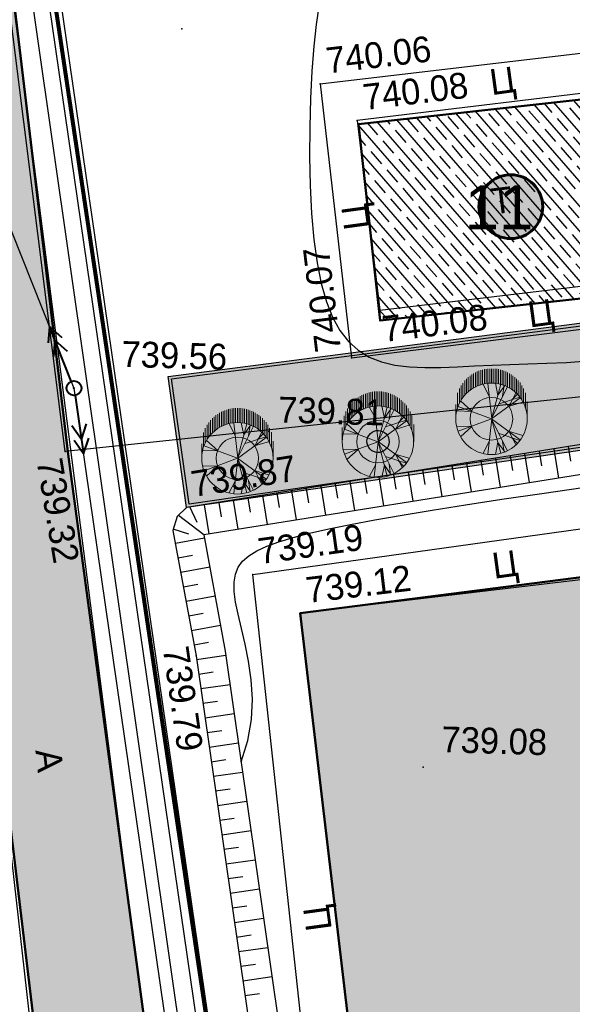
# Model space of a CAD drawing. Header units: millimetres. Extents: x -257011 to 237647566, y 2784933 to 6706507.
# Tile 48 of 256: x 10529859 to 10548586, y 2910977 to 2944319. Entities that reach past the tile are written whole.
import ezdxf
from ezdxf import colors
from ezdxf.entities.mleader import LeaderData, LeaderLine
from ezdxf.lldxf.tags import DXFTag
from ezdxf.math import Vec2, Vec3

# ---------------------------------------------------------------- set-up
doc = ezdxf.new("R2010")
doc.units = ezdxf.units.MM
doc.header["$LTSCALE"] = 1000
doc.header["$PDMODE"] = 32
doc.header["$PDSIZE"] = 0.3
for name, pattern in [('Д_ТРОТ_ТРУБА', [3, 1.5, -1.5]), ('ДОРОГИ_СТРОЯЩ', [9, 8, -1]), ('ОТКОС_НИЗ', [1.2, 0.2, -1])]:
    doc.linetypes.add(name, pattern=pattern)
for name, color, linetype in [('(002) Рамка', 7, 'Continuous'), ('(004) Точки рельефа', 7, 'Continuous'), ('(007) Здания', 7, 'Continuous'), ('(013) Газопровод', 30, 'ИК_Газопровод -------г--------'), ('(014) Водопровод', 5, 'ИК_Водопровод -------в--------'), ('(022) Возд. Линии', 7, 'Continuous'), ('(025) Дорога', 7, 'Continuous'), ('(031) Горизонтали', 42, 'Continuous'), ('(035) Откосы', 7, 'Continuous'), ('(038) Деревья', 7, 'Continuous'), ('(040) Ограда', 7, 'Continuous'), ('TREE', 74, 'Continuous')]:
    doc.layers.add(name, color=color, linetype=linetype)
for name, color, linetype, lineweight in [('(032) Горизонтали утолщенные', 32, 'Continuous', 30), ('.', 7, 'Continuous', 15), ('text', 1, 'Continuous', 13), ('Ф А С А Д', 250, 'Continuous', 15)]:
    doc.layers.add(name, color=color, linetype=linetype, lineweight=lineweight)
doc.styles.add('ATTR', font='romans.shx', dxfattribs={"width": 0.8, "height": 0.470416})
doc.styles.add('BM-431', font='txt')
doc.styles.add('D-431', font='txt', dxfattribs={"width": 2})
doc.styles.add('iso', font='isocpeur.TTF')
doc.styles.add('P-131', font='txt')
doc.styles.add('Roman', font='romans')
doc.styles.get("Standard").update_dxf_attribs({"font": 'ARIALN.TTF'})
doc.styles.add('X_ISO', font='isocpeui.ttf')
doc.linetypes.add('FENCELINE2', pattern='A,6.35,-2.54,[132,ltypeshp.shx,S=2.54,R=0,X=-2.54,Y=0],-2.54,25.4', length=36.83)
tags = doc.linetypes.add('HOT_WATER_SUPPLY', pattern='A,12.7,-5.08,["HW",Standard,S=2.54,R=0,X=-2.54,Y=-1.27],-5.08', length=22.86).pattern_tags.tags
tags[6] = DXFTag(74, 10)
doc.linetypes.add('KANALIS_K', pattern='A,1,["<",Standard,S=1.8,R=0,X=-0.9,Y=-0.9],3,-1,["К",Standard,S=1.8,R=0,X=-0.9,Y=-0.9],-1,10', length=16)
doc.linetypes.add('ИК_Водопровод -------в--------', pattern='A,9,-0.6,["В",Standard,S=1.2,R=0,X=0,Y=-0.6],-1.2', length=10.8)
doc.linetypes.add('ИК_Газопровод -------г--------', pattern='A,9,-0.6,["Г",Standard,S=1.2,R=0,X=0,Y=-0.6],-1.2', length=10.8)
doc.linetypes.add('ОГРАДА_БЕТ', pattern='A,4,["|",Standard,S=0.8,R=0,X=0,Y=-0.8],4', length=8)

# ---------------------------------------------------------------- blocks, each defined once
blk = doc.blocks.new('d')
at = {"layer": '(038) Деревья', "color": 30}
blk.add_ellipse((0, 0), major_axis=(0.265, 0.265), ratio=1, start_param=5.497787, end_param=11.780972, dxfattribs=at)
blk = doc.blocks.new('kjvklglhl')
at = {"layer": '(004) Точки рельефа'}
for p in [(264.63, 516.975), (269.368, 515.247), (270.656, 514.043), (271.615, 507.581), (270.684, 506.001), (267.971, 503.425), (261.079, 502.552), (265.243, 500.775), (267.554, 498.57), (269.193, 497.303), (265.706, 495.765), (273.5, 492.215)]:
    blk.add_point(p, dxfattribs=at)
at = {"layer": '(007) Здания'}
blk.add_lwpolyline([(260.697, 523.867), (259.102, 523.459), (272.919, 444.041), (279.772, 407.727), (310.568, 407.829), (331.929, 406.641), (338.864, 406.255)], dxfattribs=at)
blk.add_lwpolyline([(281.113, 509.046), (280.163, 515.454), (270.656, 514.043), (271.606, 507.636)], close=True, dxfattribs=at)
at = {"layer": '(013) Газопровод', "ltscale": 0.5, "flags": 128}
blk.add_lwpolyline([(278.367, 408.415), (257.036, 532.282)], dxfattribs=at)
at = {"layer": '(014) Водопровод', "ltscale": 0.5, "flags": 128}
blk.add_lwpolyline([(325.711, 440.112), (326.312, 440.162), (325.744, 440.975), (323.361, 447.342), (313.499, 509.603), (261.079, 502.552), (256.511, 532.162)], dxfattribs=at)
at = {"layer": '(022) Возд. Линии', "lineweight": 40}
for p, q in [((260.425, 506.775), (260.394, 506.217)), ((260.425, 506.775), (260.853, 506.415)), ((261.217, 504.939), (260.425, 506.775)), ((260.623, 506.316), (260.592, 505.758)), ((260.623, 506.316), (261.051, 505.956)), ((261.359, 504.461), (261.701, 502.49)), ((261.615, 502.983), (261.776, 503.518)), ((261.615, 502.983), (261.284, 503.433)), ((261.701, 502.49), (261.369, 502.94)), ((261.701, 502.49), (261.862, 503.026))]:
    blk.add_line(p, q, dxfattribs=at)
at = {"layer": '(022) Возд. Линии', "color": 1}
blk.add_lwpolyline([(250.311, 530.231), (261.316, 504.709), (269.524, 457.39), (280.83, 410.667), (321.945, 409.43), (327.393, 409.266)], dxfattribs=at)
at = {"layer": '(022) Возд. Линии', "lineweight": 40}
blk.add_circle((261.316, 504.709), 0.25, dxfattribs=at)
blk.add_point((261.316, 504.709), dxfattribs=at)
at = {"layer": '(025) Дорога', "linetype": 'Д_ТРОТ_ТРУБА', "flags": 128}
for points in [[(276.271, 401.474), (276.032, 403.339), (271.153, 441.699), (264.611, 481.335), (258.554, 519.926), (258.12, 523.201), (258.253, 523.704), (258.69, 524.198), (277.345, 530.037), (292.802, 535.347), (297.832, 536.245), (297.413, 538.591), (292.678, 537.746), (274.449, 531.593), (260.769, 526.931), (259.947, 526.822), (259.362, 527.449), (258.374, 532.486)], [(254.176, 531.447), (254.747, 528.326), (255.283, 519.313), (261.281, 477.255), (267.133, 440.193), (271.605, 408.84), (272.687, 401.176)], [(269.368, 515.247), (282.156, 517.109), (283.702, 507.914), (307.271, 511.692), (310.476, 513.628), (310.443, 515.538), (318.567, 515.917), (330.341, 516.212), (329.81, 527.423), (321.381, 528.706), (305.268, 531.339), (301.294, 530.976)], [(323.251, 418.267), (300.714, 414.809), (283.138, 412.485), (281.122, 413.564), (275.085, 449.451), (270.84, 474.617), (267.554, 498.57), (282.371, 501.061), (308.67, 505.056), (310.788, 503.765), (314.781, 477.717), (318.108, 454.899), (323.251, 418.267)], [(321.731, 420.742), (316.881, 452.353), (313.048, 477.771), (309.058, 502.896), (307.912, 503.399), (283.734, 499.451), (269.193, 497.303), (272.561, 474.353), (276.62, 450.413), (282.198, 415.2), (283.437, 414.157), (320.719, 419.528), (321.731, 420.742)]]:
    blk.add_lwpolyline(points, dxfattribs=at)
blk.add_lwpolyline([(269.368, 515.247), (270.684, 506.001), (279.473, 507.345), (281.553, 506.423), (308.542, 510.883), (312.531, 513.649), (318.524, 513.838), (330.524, 514.19), (333.406, 460.634), (331.811, 454.811, 1.56758), (332.906, 443.73, 0.509364), (333.962, 453.359), (336.672, 456.912), (338.021, 457.657), (347.714, 458.292), (347.773, 448.108), (343.552, 448.203), (343.703, 435.09)], format="xyb", dxfattribs=at)
at = {"layer": '(031) Горизонтали', "flags": 128}
blk.add_lwpolyline([(267.333, 492.218), (267.545, 492.95), (267.646, 493.663), (267.656, 494.352), (267.598, 495.01), (267.49, 495.631), (267.356, 496.208), (267.215, 496.737), (267.088, 497.21), (266.994, 497.624), (266.939, 497.983), (266.928, 498.294), (266.963, 498.564), (267.051, 498.801), (267.193, 499.009), (267.395, 499.198), (267.661, 499.373), (267.994, 499.54), (268.398, 499.703), (268.878, 499.864), (269.437, 500.026), (270.08, 500.19), (270.811, 500.359), (271.633, 500.536), (272.55, 500.723), (273.567, 500.921), (274.689, 501.132), (275.92, 501.356), (277.265, 501.593), (278.729, 501.843)], dxfattribs=at)
at = {"layer": '(032) Горизонтали утолщенные'}
blk.add_lwpolyline([(269.251, 517.864), (269.174, 517.25), (269.114, 516.508), (269.073, 515.66), (269.052, 514.736), (269.053, 513.763), (269.077, 512.771), (269.125, 511.789), (269.199, 510.844), (269.301, 509.966), (269.431, 509.179), (269.591, 508.483), (269.783, 507.876), (270.01, 507.354), (270.271, 506.913), (270.57, 506.55), (270.908, 506.261), (271.287, 506.043), (271.707, 505.89), (272.165, 505.796), (272.656, 505.748), (273.176, 505.739), (273.721, 505.758), (274.286, 505.796), (274.866, 505.842), (275.457, 505.888), (276.057, 505.926), (276.671, 505.961), (277.308, 506), (277.975, 506.051), (278.68, 506.121)], dxfattribs=at)
at = {"layer": '(035) Откосы'}
for p, q in [((278.221, 502.713), (278.128, 503.204)), ((276.256, 502.343), (276.163, 502.834)), ((276.84, 501.944), (276.654, 502.927)), ((277.238, 502.528), (277.146, 503.019)), ((277.822, 502.129), (277.637, 503.112)), ((274.291, 501.972), (274.198, 502.464)), ((274.875, 501.573), (274.69, 502.556)), ((275.273, 502.157), (275.181, 502.649)), ((275.857, 501.759), (275.672, 502.741)), ((272.91, 501.203), (272.725, 502.186)), ((273.309, 501.787), (273.216, 502.278)), ((273.892, 501.388), (273.707, 502.371)), ((270.945, 500.833), (270.76, 501.815)), ((271.344, 501.417), (271.251, 501.908)), ((271.928, 501.018), (271.742, 502)), ((272.326, 501.602), (272.234, 502.093)), ((269.379, 501.046), (269.286, 501.537)), ((269.963, 500.647), (269.778, 501.63)), ((270.361, 501.231), (270.269, 501.723)), ((267.414, 500.676), (267.322, 501.167)), ((267.998, 500.277), (267.813, 501.26)), ((268.397, 500.861), (268.304, 501.352)), ((268.981, 500.462), (268.795, 501.445)), ((265.612, 500.277), (265.357, 500.797)), ((266.033, 499.907), (265.848, 500.889)), ((266.432, 500.491), (266.339, 500.982)), ((267.016, 500.092), (266.83, 501.074)), ((265.857, 499.873), (264.975, 500.5)), ((265.349, 499.878), (264.815, 500.032)), ((265.876, 499.753), (264.898, 499.544)), ((265.491, 499.16), (265.002, 499.055)), ((266.085, 498.776), (265.107, 498.567)), ((265.7, 498.182), (265.211, 498.078)), ((266.294, 497.798), (265.316, 497.589)), ((265.909, 497.205), (265.42, 497.1)), ((266.503, 496.82), (265.525, 496.611)), ((266.118, 496.227), (265.629, 496.122)), ((266.714, 495.803), (265.728, 495.633)), ((266.306, 495.225), (265.814, 495.14)), ((266.884, 494.818), (265.899, 494.648)), ((266.476, 494.24), (265.984, 494.155)), ((267.054, 493.833), (266.069, 493.662)), ((266.647, 493.255), (266.154, 493.17)), ((267.225, 492.848), (266.239, 492.677)), ((266.817, 492.27), (266.324, 492.185)), ((267.395, 491.863), (266.409, 491.692)), ((266.987, 491.285), (266.494, 491.2)), ((267.565, 490.877), (266.58, 490.707)), ((267.157, 490.3), (266.665, 490.215)), ((267.735, 489.892), (266.75, 489.722)), ((267.328, 489.315), (266.835, 489.23)), ((267.905, 488.907), (266.92, 488.737)), ((267.498, 488.33), (267.005, 488.244)), ((268.076, 487.922), (267.09, 487.752)), ((267.668, 487.344), (267.175, 487.259)), ((268.246, 486.937), (267.261, 486.767)), ((267.838, 486.359), (267.346, 486.274)), ((268.416, 485.952), (267.431, 485.782)), ((268.009, 485.374), (267.516, 485.289)), ((268.586, 484.967), (267.601, 484.797)), ((268.179, 484.389), (267.686, 484.304))]:
    blk.add_line(p, q, dxfattribs=at)
blk.add_lwpolyline([(320.534, 458.04), (317.903, 475.66), (312.574, 506.915), (312.192, 507.383), (311.596, 507.687), (310.502, 508.023), (284.392, 504.328), (278.337, 503.244), (265.243, 500.775), (264.939, 500.462), (264.803, 499.989), (265.706, 495.765), (268.865, 477.481), (274.213, 445.131)], dxfattribs=at)
at = {"layer": '(035) Откосы', "linetype": 'ОТКОС_НИЗ'}
blk.add_lwpolyline([(319.844, 457.028), (319.619, 457.386), (319.514, 458.099), (316.916, 475.502), (311.633, 506.487), (311.551, 506.587), (311.219, 506.757), (310.421, 507.002), (284.551, 503.341), (278.518, 502.26), (265.85, 499.872), (266.688, 495.955), (269.851, 477.647), (275.2, 445.294), (281.12, 409.861), (281.136, 409.822), (281.351, 409.621), (310.666, 409.479), (317.618, 409.281), (323.511, 408.859), (324.497, 408.587)], dxfattribs=at)
at = {"layer": '(040) Ограда', "linetype": 'ОГРАДА_БЕТ', "ltscale": 0.5, "flags": 128}
blk.add_lwpolyline([(260.797, 523.48), (259.559, 523.163), (273.312, 444.113), (280.104, 408.128), (310.579, 408.229), (324.695, 407.444)], dxfattribs=at)
at = {"layer": '(038) Деревья', "color": 30, "linetype": 'Continuous'}
blk.add_blockref('d', (271.667, 503.191), dxfattribs=at)
at = {"layer": '(004) Точки рельефа', "style": 'D-431'}
for s, rotation, p in [('740.06', 8.2845, (269.607, 515.6)), ('740.08', 8.4408, (270.894, 514.397)), ('740.07', 98.483, (270.33, 506.238)), ('740.08', 8.4408, (271.767, 506.564)), ('739.87', 10.6764, (265.467, 501.138)), ('739.32', 281.1648, (260.113, 502.221)), ('739.19', 9.5421, (267.785, 498.928)), ('739.12', 8.4031, (269.432, 497.657)), ('739.79', 279.8045, (264.569, 495.99))]:
    blk.add_text(s, height=0.875, rotation=rotation, dxfattribs=at).set_placement(p)
for s, p in [('739.56', (262.896, 505.476)), ('739.81', (268.258, 503.74)), ('739.08', (274.1, 492.735))]:
    blk.add_text(s, height=0.875, dxfattribs=at).set_placement(p)
at = {"layer": '(007) Здания', "color": 0, "linetype": 'Continuous', "style": 'P-131'}
blk.add_text('Т', height=0.88, rotation=8.4408, dxfattribs=at).set_placement((275.334, 510.986))
at = {"layer": '(025) Дорога', "linetype": 'ДОРОГИ_СТРОЯЩ', "style": 'BM-431'}
for s, rotation, p in [('Ц', 9.3824, (275.184, 515.022)), ('Ц', 99.3824, (271.194, 510.415)), ('Ц', 9.3824, (276.698, 507.192)), ('Ц', 9.3824, (275.727, 498.654)), ('A', 278.0382, (260.352, 492.411)), ('Ц', 99.3824, (270.568, 486.641))]:
    blk.add_text(s, height=0.875, rotation=rotation, dxfattribs=at).set_placement(p)
blk = doc.blocks.new('dhdyfh')
at = {"layer": 'TREE', "color": 92, "lineweight": 20}
for p, q in [((10253793, 5665998), (10253793, 5666487)), ((10253854, 5666529), (10253854, 5666039)), ((10253914, 5666083), (10253914, 5666567)), ((10253975, 5666109), (10253975, 5666601)), ((10254035, 5666629), (10254035, 5666140)), ((10254096, 5666652), (10254096, 5666163)), ((10254156, 5666184), (10254156, 5666675)), ((10254217, 5666691), (10254217, 5666204)), ((10254277, 5666217), (10254277, 5666705)), ((10254338, 5666714), (10254338, 5666227)), ((10254398, 5666235), (10254398, 5666724)), ((10254459, 5666724), (10254459, 5666238)), ((10254519, 5666243), (10254519, 5666724)), ((10254580, 5666724), (10254580, 5666240)), ((10254640, 5666233), (10254640, 5666724)), ((10254701, 5666717), (10254701, 5666227)), ((10254761, 5666215), (10254761, 5666706)), ((10254822, 5666693), (10254822, 5666199)), ((10254882, 5666186), (10254882, 5666674)), ((10254943, 5666652), (10254943, 5666166)), ((10255003, 5666140), (10255003, 5666629)), ((10255064, 5666601), (10255064, 5666114)), ((10255125, 5666081), (10255125, 5666565)), ((10255185, 5666529), (10255185, 5666042)), ((10255246, 5665998), (10255246, 5666487)), ((10253491, 5665666), (10253491, 5666158)), ((10253551, 5665761), (10253551, 5666240)), ((10253612, 5665831), (10253612, 5666323)), ((10253672, 5665895), (10253672, 5666384)), ((10253733, 5665949), (10253733, 5666439)), ((10254443, 5665800), (10254236, 5666193)), ((10254532, 5665031), (10254393, 5666223)), ((10254522, 5665028), (10254837, 5666198)), ((10254739, 5665821), (10254650, 5666236)), ((10254739, 5665828), (10254966, 5666152)), ((10254897, 5665793), (10254946, 5666154)), ((10255306, 5666441), (10255306, 5665949)), ((10255367, 5665893), (10255367, 5666384)), ((10255427, 5666323), (10255427, 5665828)), ((10255488, 5665756), (10255488, 5666256)), ((10255548, 5666158), (10255548, 5665664)), ((10253370, 5665419), (10253370, 5665908)), ((10253430, 5665555), (10253430, 5666052)), ((10254522, 5665031), (10255054, 5666100)), ((10255123, 5665467), (10255340, 5665898)), ((10255212, 5665677), (10255390, 5665854)), ((10255609, 5665574), (10255609, 5666055)), ((10255669, 5665911), (10255669, 5665409)), ((10253309, 5665030), (10253309, 5665514)), ((10253851, 5665290), (10253466, 5665636)), ((10254522, 5665028), (10255488, 5665736)), ((10254778, 5665531), (10255478, 5665762)), ((10255133, 5665459), (10255577, 5665590)), ((10255730, 5665030), (10255730, 5665615)), ((10253851, 5665282), (10253348, 5665297)), ((10254519, 5665030), (10253387, 5665451))]:
    blk.add_line(p, q, dxfattribs=at)
at = {"layer": 'TREE', "color": 30, "lineweight": 20, "true_color": 0xf8991e}
for p, q in [((10254519, 5665030), (10253387, 5664608)), ((10254532, 5665028), (10254393, 5663836)), ((10254522, 5665031), (10254837, 5663861)), ((10254522, 5665031), (10255488, 5664323)), ((10254522, 5665028), (10255054, 5663959)), ((10253851, 5664777), (10253348, 5664762)), ((10253851, 5664769), (10253466, 5664423)), ((10254778, 5664528), (10255478, 5664297)), ((10255123, 5664592), (10255340, 5664161)), ((10255133, 5664600), (10255577, 5664469)), ((10254443, 5664259), (10254236, 5663866)), ((10254739, 5664238), (10254650, 5663823)), ((10254739, 5664231), (10254966, 5663908)), ((10254897, 5664266), (10254946, 5663905)), ((10255212, 5664382), (10255390, 5664205))]:
    blk.add_line(p, q, dxfattribs=at)
blk.add_circle((10254519, 5665030), 1210, dxfattribs=at)
at = {"layer": 'TREE', "color": 92, "lineweight": 20}
blk.add_circle((10254519, 5665030), 720, dxfattribs=at)
at = {"layer": 'TREE', "color": 30, "lineweight": 20, "true_color": 0xf8991e, "style": 'ATTR', "width": 0.8, "flags": 9}
for p in [(10254522, 5665031), (10254522, 5665028)]:
    blk.add_attdef('ESTCODE', p, '', height=14.1, rotation=90, dxfattribs=at)

msp = doc.modelspace()

# ---------------------------------------------------------------- hatches: boundary and pattern name
at = {"layer": '.', "lineweight": 50, "ltscale": 1000, "transparency": 33554687}
h = msp.add_hatch(color=256, dxfattribs=at)
h.dxf.hatch_style = 1
h.set_gradient(color1=(132, 132, 132), color2=(132, 132, 132), tint=1)
h.paths.add_polyline_path([(10529020.873, 2950278.953), (10529434.846, 2951129.996), (10530312.615, 2951474.606), (10564486.827, 2961603.879), (10568673.393, 2962167.123), (10568029.282, 2964581.005), (10563976.259, 2963984.407), (10551817.295, 2960256.889), (10531776.602, 2954070.516), (10530916.392, 2954288.73), (10530443.565, 2954913.711), (10530189.166, 2955930.624), (10529503.727, 2959640.798), (10525251.495, 2958722.282), (10525662.1, 2955490.266), (10526021.427, 2946409.822), (10540246.255, 2827424.621), (10544032.338, 2827877.252), (10541475.259, 2852720.88), (10539815.235, 2868401.48), (10536923.167, 2889877.668), (10534366.853, 2908291.129), (10531499.581, 2929600.97)])
at = {"ltscale": 1000}
h = msp.add_hatch(dxfattribs=at)
h.set_pattern_fill('AR-SAND', color=252, scale=15, angle=266, style=0)
h.set_pattern_definition([(303.5, (314469.7, -2512711.3), (734.005765, -27.267607), [0, -579.12, 0, -647.7, 0, -619.125]), (273.5, (314469.7, -2512711.3), (1025.58269, -747.64719), [0, -312.42, 0, -521.97, 0, -200.025]), (233.5, (314502.4, -2512243.8), (-80.614732, -1183.74871), [0, -190.5, 0, -685.8, 0, -895.35]), (223.5, (314502.4, -2512243.8), (253.68491, -1165.87085), [0, -95.25, 0, -449.58, 0, -514.35])])
edge = h.paths.add_edge_path()
edge.add_line((10605472.229, 2960081.172), (10565772.229, 2960081.172))
edge.add_line((10565772.229, 2960081.172), (10565772.229, 2953441.587))
edge.add_arc((10563817.566, 2953672.358), 1968.239, 268.6947902, 353.2667331, ccw=False)
edge.add_line((10563772.733, 2951704.63), (10534822.091, 2951704.63))
edge.add_line((10534822.091, 2951704.63), (10530461.064, 2950337.707))
edge.add_line((10530461.064, 2950337.707), (10530843.256, 2947704.63))
edge.add_line((10530843.256, 2947704.63), (10565729.098, 2947704.63))
edge.add_arc((10565581.432, 2945668.945), 2041.034, 0.8726, 85.851123, ccw=False)
edge.add_line((10567622.229, 2945700.028), (10567622.229, 2939686.378))
edge.add_line((10567622.229, 2939686.378), (10553985.49, 2939686.378))
edge.add_line((10553985.49, 2939686.378), (10553713.17, 2942151.667))
edge.add_line((10553713.17, 2942151.667), (10550865.41, 2941837.099))
edge.add_line((10550865.41, 2941837.099), (10551665.376, 2935187.83))
edge.add_line((10551665.376, 2935187.83), (10554448.448, 2935495.253))
edge.add_line((10554448.448, 2935495.253), (10554140.136, 2938286.378))
edge.add_line((10554140.136, 2938286.378), (10571472.229, 2938286.378))
edge.add_line((10571472.229, 2938286.378), (10571472.229, 2941331.17))
edge.add_line((10571472.229, 2941331.17), (10570922.229, 2941331.17))
edge.add_line((10570922.229, 2941331.17), (10570772.229, 2941331.17))
edge.add_line((10570772.229, 2941331.17), (10570772.229, 2941481.17))
edge.add_line((10570772.229, 2941481.17), (10570772.229, 2945531.17))
edge.add_line((10570772.229, 2945531.17), (10570822.229, 2945531.17))
edge.add_line((10570822.229, 2945531.17), (10571235.644, 2944290.927))
edge.add_line((10571235.644, 2944290.927), (10571472.229, 2944245.121))
edge.add_line((10571472.229, 2944245.121), (10571472.229, 2945731.166))
edge.add_line((10571472.229, 2945731.166), (10570872.229, 2945731.166))
edge.add_line((10570872.229, 2945731.166), (10570872.229, 2946690.317))
edge.add_arc((10570823.073, 2946681.169), 50, -180, 10.5422531, ccw=False)
edge.add_arc((10570823.073, 2946681.169), 50, 10.5422531, 180, ccw=False)
edge.add_line((10570872.229, 2946690.317), (10570872.229, 2947531.172))
edge.add_line((10570872.229, 2947531.172), (10571472.229, 2947531.172))
edge.add_line((10571472.229, 2947531.172), (10571472.229, 2956131.172))
edge.add_line((10571472.229, 2956131.172), (10569472.229, 2956131.172))
edge.add_line((10569472.229, 2956131.172), (10569472.229, 2939686.378))
edge.add_line((10569472.229, 2939686.378), (10569122.229, 2939686.378))
edge.add_line((10569122.229, 2939686.378), (10569122.229, 2956481.172))
edge.add_line((10569122.229, 2956481.172), (10602172.229, 2956481.172))
edge.add_line((10602172.229, 2956481.172), (10602172.229, 2954865.572))
edge.add_line((10602172.229, 2954865.572), (10602172.229, 2932281.172))
edge.add_line((10602172.229, 2932281.172), (10569529.793, 2932281.172))
edge.add_line((10569529.793, 2932281.172), (10569529.793, 2928681.172))
edge.add_line((10569529.793, 2928681.172), (10605472.229, 2928681.172))
edge.add_line((10605472.229, 2928681.172), (10605472.229, 2960081.172))
edge = h.paths.add_edge_path(flags=17)
edge.add_line((10591772.229, 2936681.172), (10601822.229, 2936681.172))
edge.add_line((10601822.229, 2936681.172), (10601822.229, 2937181.172))
edge.add_line((10601822.229, 2937181.172), (10601772.229, 2937181.172))
edge.add_line((10601772.229, 2937181.172), (10590572.229, 2937181.172))
edge.add_line((10590572.229, 2937181.172), (10590572.229, 2935181.172))
edge.add_line((10590572.229, 2935181.172), (10589657.205, 2935181.172))
edge.add_arc((10589657.229, 2935131.172), 50, 0, 90.0280029, ccw=False)
edge.add_arc((10589657.229, 2935131.172), 50, -180, 0, ccw=False)
edge.add_arc((10589657.229, 2935131.172), 50, 90.0280029, 180, ccw=False)
edge.add_line((10589657.205, 2935181.172), (10586987.229, 2935181.172))
edge.add_arc((10586987.229, 2935131.172), 50, 0, 89.9999998, ccw=False)
edge.add_arc((10586987.229, 2935131.172), 50, -180, 0, ccw=False)
edge.add_arc((10586987.229, 2935131.172), 50, 89.9999998, 180, ccw=False)
edge.add_line((10586987.229, 2935181.172), (10586072.229, 2935181.172))
edge.add_line((10586072.229, 2935181.172), (10586072.229, 2937181.172))
edge.add_line((10586072.229, 2937181.172), (10571472.229, 2937181.172))
edge.add_line((10571472.229, 2937181.172), (10571472.229, 2938286.378))
edge.add_line((10571472.229, 2938286.378), (10569472.229, 2938286.378))
edge.add_line((10569472.229, 2938286.378), (10569472.229, 2936681.172))
edge.add_line((10569472.229, 2936681.172), (10585072.229, 2936681.172))
edge.add_line((10585072.229, 2936681.172), (10585072.229, 2932631.172))
edge.add_line((10585072.229, 2932631.172), (10591772.229, 2932631.172))
edge.add_line((10591772.229, 2932631.172), (10591772.229, 2936681.172))
at = {"linetype": 'KANALIS_K', "ltscale": 1000}
h = msp.add_hatch(dxfattribs=at)
h.set_pattern_fill('JIS_STN_1E', color=252, scale=550, angle=266, style=0)
h.set_pattern_definition([(311, (301217.2, -2653915.43), (415.09027, 360.832466), []), (311, (301190.15, -2654302.24), (415.09027, 360.832466), [550, -275])])
h.paths.add_polyline_path([(10542073.235, 2934128.267), (10551665.376, 2935187.83), (10550865.41, 2941837.099), (10541337.957, 2940784.681)])
at = {"lineweight": 50}
h = msp.add_hatch(color=1, dxfattribs=at)
h.set_gradient(color1=(255, 255, 255), one_color=1, tint=1)
h.paths.add_polyline_path([(10545420.993, 2937986.256, 1), (10547582.339, 2937986.256, 1)])
at = {"layer": 'Ф А С А Д', "linetype": 'KANALIS_K', "ltscale": 1000}
h = msp.add_hatch(dxfattribs=at)
h.set_pattern_fill('CROSS', color=92, scale=40, angle=95)
h.set_pattern_definition([(95, (314469.7, -2512711.3), (-275.171012, 230.8958947), [127, -381]), (185, (314527.42, -2512642.52), (-230.8958947, -275.171012), [127, -381])])
h.paths.add_polyline_path([(10601775.489, 2936681.172), (10591772.229, 2936681.172), (10591772.229, 2932681.172), (10601775.489, 2932681.172)])
h.paths.add_polyline_path([(10569222.229, 2936681.172), (10585072.229, 2936681.172), (10585072.229, 2932681.172), (10569222.229, 2932681.172), (10535513.161, 2927798.955), (10534886.398, 2932240.063)])
h.paths.add_polyline_path([(10571472.229, 2956081.172), (10571472.229, 2948731.172), (10569472.229, 2948731.172), (10569472.229, 2956081.172)])
h = msp.add_hatch(dxfattribs=at)
h.set_pattern_fill('CROSS', color=92, scale=40, angle=95)
h.set_pattern_definition([(95, (314469.7, -2921394.75), (-275.171012, 230.8958947), [127, -381]), (185, (314527.42, -2921325.95), (-230.8958947, -275.171012), [127, -381])])
h.paths.add_polyline_path([(10569324.325, 2928023.136), (10574214.219, 2928681.172), (10579371.644, 2928681.172), (10581825.893, 2909819.065), (10582653.275, 2903460.228), (10585769.708, 2877944.35), (10589729.272, 2846209.516), (10588683.56, 2845024.841), (10569974.481, 2842864.01), (10551265.403, 2840703.18), (10550056.112, 2841780.696), (10545470.277, 2877136.464), (10542085.399, 2901181.606), (10539364.503, 2924217.086)])

# ---------------------------------------------------------------- linework, layer by layer
at = {"layer": '(002) Рамка', "color": 0, "lineweight": 60, "ltscale": 1000}
msp.add_circle((10546501.666, 2937986.256), 1080.673, dxfattribs=at)
at = {"lineweight": 50, "ltscale": 1000}
for points in [[(10544032.338, 2827877.252), (10541475.259, 2852720.88), (10539815.235, 2868401.48), (10536923.167, 2889877.668), (10534366.853, 2908291.129), (10531499.581, 2929600.97), (10529020.873, 2950278.953), (10529434.846, 2951129.996), (10530312.615, 2951474.606), (10564486.827, 2961603.879), (10568673.393, 2962167.123)], [(10525251.495, 2958722.282), (10525662.1, 2955490.266), (10526021.427, 2946409.822), (10540241.377, 2827465.427)], [(10574214.219, 2928681.172), (10579371.644, 2928681.172), (10579940.396, 2924310.033), (10582653.275, 2903460.228), (10585769.708, 2877944.35), (10589729.272, 2846209.516), (10588683.56, 2845024.841), (10569974.481, 2842864.01), (10551265.403, 2840703.18), (10550056.112, 2841780.696), (10545470.277, 2877136.464), (10542085.399, 2901181.606), (10539364.503, 2924217.086), (10574214.219, 2928681.172)]]:
    msp.add_lwpolyline(points, dxfattribs=at)
at = {"color": 1, "ltscale": 0.1, "const_width": 100}
msp.add_lwpolyline([(10558520.369, 2959104.139), (10530246.566, 2950275.976), (10547576.629, 2834199.244), (10578724.379, 2833453.383), (10606291.637, 2831213.025), (10607234.154, 2854633.132), (10632160.68, 2854400.641), (10639829.239, 2852803.937), (10640628.025, 2862384.206), (10648831.25, 2861840.467), (10648861.398, 2862295.302), (10656757.498, 2861688.946), (10656703.95, 2860991.623), (10678475.259, 2859435.354), (10680852.636, 2885635.093), (10681109.637, 2890952.133), (10681026.246, 2906217.256), (10682107.641, 2958413.917)], dxfattribs=at)
at = {"color": 2, "linetype": 'FENCELINE2', "lineweight": 80, "ltscale": 0.1}
msp.add_lwpolyline([(10531681.704, 2950730.87), (10530246.566, 2950275.976), (10547576.629, 2834199.244), (10578724.379, 2833453.383), (10606291.637, 2831213.025), (10607234.154, 2854633.132), (10612395.726, 2854584.99)], dxfattribs=at)
at = {"lineweight": 50, "ltscale": 1000}
msp.add_lwpolyline([(10541337.957, 2940784.681), (10550930.098, 2941844.244), (10551665.376, 2935187.83), (10542073.235, 2934128.267)], close=True, dxfattribs=at)
at = {"lineweight": 30, "ltscale": 1000}
msp.add_lwpolyline([(10569222.229, 2936681.172), (10585072.229, 2936681.172), (10585072.229, 2932681.172), (10569222.229, 2932681.172), (10535513.161, 2927798.955), (10534886.398, 2932240.063)], close=True, dxfattribs=at)
at = {"color": 92, "lineweight": 30, "ltscale": 1000}
msp.add_lwpolyline([(10569228.67, 2936581.172), (10584972.229, 2936581.172), (10584972.229, 2932781.172), (10569215.025, 2932781.172), (10535598.154, 2927912.308), (10534999.554, 2932153.866)], close=True, dxfattribs=at)

# ---------------------------------------------------------------- block references
at = {"lineweight": 5, "xscale": 999.9999999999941, "yscale": 999.9999999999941, "zscale": 999.9999999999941, "rotation": 358.3893224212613}
msp.add_blockref('kjvklglhl', (10256299.447, 2434677.112), dxfattribs=at)
at = {"lineweight": 50}
for p in [(291327.466, -2734225.864), (287479.75, -2735000.916), (282718.403, -2735563.315)]:
    msp.add_blockref('dhdyfh', p, dxfattribs=at)

# ---------------------------------------------------------------- texts
at = {"color": 250, "insert": (10547265.726, 2937964.625, 0), "char_height": 1500, "width": 156685.73039, "attachment_point": 6, "style": 'Roman'}
msp.add_mtext('\\pt64500;{\\fArial|b0|i0|c0|p34;11}', dxfattribs=at)
at = {"color": 7, "ltscale": 30, "insert": (10049091.702, 2929588.156, -75415.319), "char_height": 1784.436705, "width": 106220.7207, "attachment_point": 1, "style": 'X_ISO'}
msp.add_mtext('                               ПОЯСНИТЕЛЬНАЯ ЗАПИСКА\\P\\pi4401.50942;    Проект энергоснабжения {\\C256; Samarqand viloyati Toyloq tumani "Хоnсhоrbоg\'" МFY dagi 11-son maktabni rekonstruksiya qilish. (360 o\'quvchi o\'rinli qo\'shimcha bino qurish).\\P\\pi0;}выполнен на основании ТУ САМ ПТЭС за №18238252188 от  01.07.2026 г.       \\P    Установленная мощность Ру=93,4 кВт.\\P    Расчетная мощность Рр=84 кВт.    \\P    По надежности энергоснабжение объект относятся к потребителям II категории.\\P    {\\C256;Точкой подключения основного источника электроснабжения принять ближайшую существующую в./в опору ВЛ-10 кВ фид. "\\C0;233\\C256;", на которой необходимо установить ПМ-10, ВЛ-10 кВ выполнено кабелем АПвПу-3(1х70) мм2 длиной 60 м в траншее в земле до проектного ТП.}\\P    Предусмотрена установка ТП-ГКТП с ТМ-100кВА.\\P    От ТП предусмотрена прокладка кабеля {\\C0;АВВГ} разного сечения в траншее в земле  до щитов объекта.  \\P    {\\C256;\\c0;Для резервного энергоснабжения теплонососа предусмотрена установка ДЭС мощностью 10 кВт. \\P\\C256;   } Наружное освещение территории объекта выполнено LED светильниками на установленными на металлических опорах. Управление наружным освещением предусмотрено комплектно.\\P    Кабели прокладываются в траншее на глубину 0,7 м от планировочной отметки земли в слое песка по 10см в каждую сторону. Все пересечения и сближении кабельных линий с подземными инженерными коммуникациями выполнить согласно норм и в местах пересечения кабель проложить в а/цементных трубах Д=100мм.                                         \\P    Учет электроэнергии предусмотрен электронным активно-реактивным счетчикам ЕХ-518 прямого включения с системой АИИСКУЭ на н./в. щите  проектного ТП, установленного в отдельном запирающемся  шкафу. \\P     Проектом предусмотрен контур заземления проектной  трансформаторной подстанции, всех щитов, ГРЩ и ДЭС. Сопротивление  растеканию тока не должно превышать 4 ома для ТП, всех  щитов, ГРЩ,  ДЭС.\\P  При производстве электромонтажных работ выполнять требования ПУЭ и ПТБ.', dxfattribs=at)
at = {"layer": 'text', "color": 7, "linetype": 'HOT_WATER_SUPPLY', "lineweight": 40, "ltscale": 500, "insert": (9988811.88, 2926147.228), "char_height": 1500, "width": 43130.04732, "attachment_point": 1, "style": 'iso'}
msp.add_mtext('\\pi10546;Ведомость рабочих черчежей', dxfattribs=at)

# ---------------------------------------------------------------- next in the draw order: leaders
at = {"ltscale": 250}
ml = msp.add_multileader_mtext('Standard', dxfattribs=at)
ml.set_content('АВВГ-(4x35) мм2 L=96 на Теплоносос\\Pв ПВХ тр.в траншее в земле. от {\\C0;ТП}', color=256, style='X_ISO')
ml.set_leader_properties()
ml.build(insert=Vec2(0, 0))
ml.multileader.update_dxf_attribs({"text_left_attachment_type": 6, "text_right_attachment_type": 6, "dogleg_length": 0.002, "arrow_head_size": 470.717, "scale": 500})
ctx = ml.context
ctx.base_point, ctx.scale, ctx.char_height, ctx.arrow_head_size, ctx.landing_gap_size, ctx.plane_origin, ctx.plane_x_axis, ctx.plane_y_axis = Vec3(10608578.136, 2963984.565), 500, 784.52892, 470.717, 0, Vec3(10593163.695, 2941475.424), Vec3(0.999942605, 0.010713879), Vec3(-0.010713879, 0.999942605)
ctx.left_attachment, ctx.right_attachment, ctx.text_align_type = 6, 6, 1
notes = []
notes.append((ctx, [(1, (1, 1, 0), (10608577.509, 2963984.558), (0.999942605, 0.010713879), 0.628, [(1, [(10603694.136, 2953153.697)], 0, [])])]))
ctx.mtext.insert, ctx.mtext.text_direction, ctx.mtext.rotation, ctx.mtext.width, ctx.mtext.alignment, ctx.mtext.flow_direction = Vec3(10618177.731, 2965107.365), Vec3(0.999942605, 0.010713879), 0.010714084, 19312.2629, 2, 5
ctx.mtext.has_bg_fill, ctx.mtext.bg_color, ctx.mtext.bg_scale_factor, ctx.mtext.bg_transparency, ctx.mtext.use_window_bg_color = 1, -1023410172, 1.1, 0, 0
for ctx, leaders in notes:
    for number, flags, end, landing, length, lines in leaders:
        leader = LeaderData()
        leader.index, (leader.has_last_leader_line, leader.has_dogleg_vector, leader.attachment_direction) = number, flags
        leader.last_leader_point, leader.dogleg_vector, leader.dogleg_length = Vec3(end), Vec3(landing), length
        for number, points, colour, breaks in lines:
            line = LeaderLine()
            line.index, line.vertices, line.color, line.breaks = number, Vec3.list(points), colors.encode_raw_color(colour), breaks
            leader.lines.append(line)
        ctx.leaders.append(leader)

doc.saveas('drawing.dxf')
